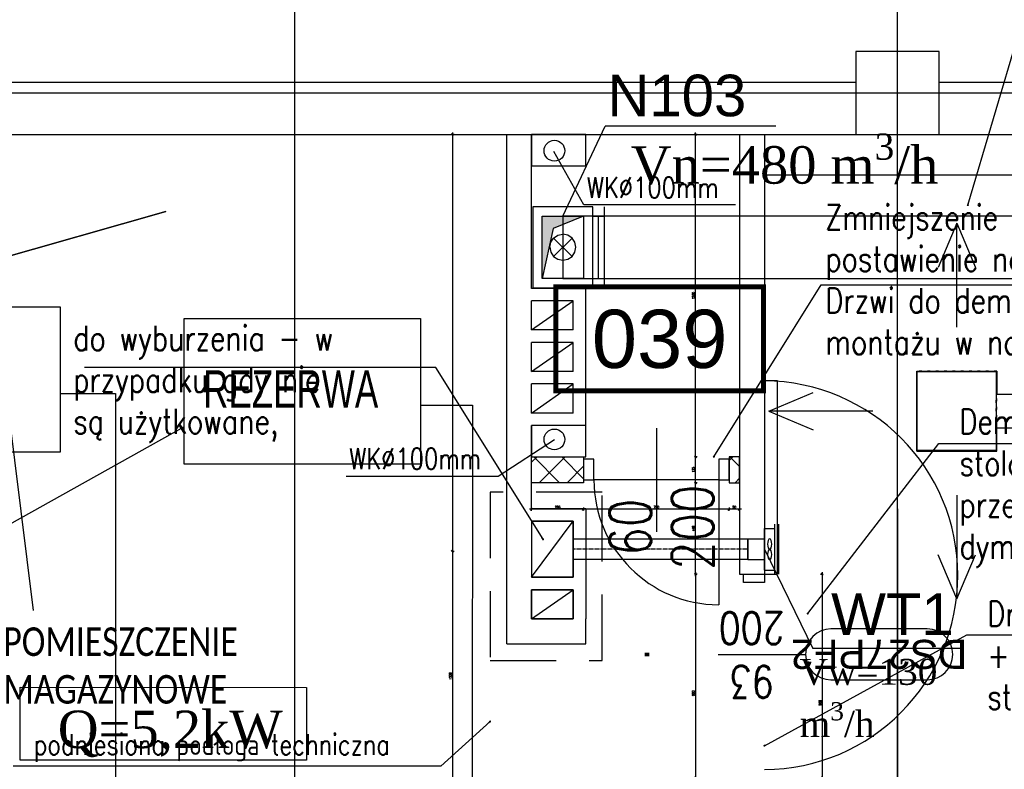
# Model space of a CAD drawing. Header units: centimetres. Extents: x -228435 to 46820, y -89367 to 152985.
# Tile 144 of 252: x -32763 to -28026, y 78847 to 82452. Entities that reach past the tile are written whole.
import ezdxf
from ezdxf.enums import TextEntityAlignment as Align

# ---------------------------------------------------------------- set-up
doc = ezdxf.new("R2010")
doc.units = ezdxf.units.CM
doc.header["$LTSCALE"] = 50
doc.header["$PDMODE"] = 35
doc.header["$PDSIZE"] = 0.1
for name, pattern in [('CADVENT_CENTERLINE', [9.9, 7.4, -1, 0.5, -1]), ('CADVENT_CONTINUOUS', [2, 1, 1]), ('CADVENT_HIDDEN', [0.8, 0.25, -0.55]), ('Kondygnacja  -0_5$0$HIDDEN', [9.525, 6.35, -3.175]), ('Osie rzutów$0$DASHDOT2', [12.7, 6.35, -3.175, 0, -3.175])]:
    doc.linetypes.add(name, pattern=pattern)
doc.layers.get('0').update_dxf_attribs({"color": 8})
doc.layers.get('DEFPOINTS').update_dxf_attribs({"color": 8})
for name, color, linetype in [('bgde-nawiewEXP', 1, 'Continuous'), ('bgde-nawiewHIDDEN', 1, 'Continuous'), ('bgde-wywiewCEN', 7, 'Continuous'), ('bgde-wywiewEXP', 5, 'Continuous'), ('bgde_AJ_opis', 7, 'Continuous'), ('bgde_AJ_strzałki', 7, 'Continuous'), ('bgde_freon', 6, 'Continuous'), ('bgde_urządzenia', 3, 'Continuous'), ('bgde_wymiary tłumik VAV', 7, 'Continuous'), ('Kondygnacja  -0_5$0$ARCH_GK', 8, 'Continuous'), ('Kondygnacja  -0_5$0$ARCH_INFO_ETYK_DRZWI', 8, 'Continuous'), ('Kondygnacja  -0_5$0$ARCH_INFO_ETYK_DRZWI_IST', 8, 'Continuous'), ('Kondygnacja  -0_5$0$ARCH_INFO_OPISY', 8, 'Continuous'), ('Kondygnacja  -0_5$0$ARCH_MUROWANE', 8, 'Continuous'), ('Kondygnacja  -0_5$0$ARCH_MUROWANE_IST', 8, 'Continuous'), ('Kondygnacja  -0_5$0$ARCH_POMOCNICZE', 8, 'Continuous'), ('Kondygnacja  -0_5$0$ARCH_WIDOK_IST', 8, 'Continuous'), ('Kondygnacja  -0_5$0$ARCH_WYPOSAŻENIE_SANITARNE_IST', 8, 'Continuous'), ('Kondygnacja  -0_5$0$ARCH_ŚLUSARKA_DRZWI_IST', 8, 'Continuous'), ('Kondygnacja  -0_5$0$ARCH_ŻELBET_IST', 8, 'Continuous'), ('Kondygnacja +0_5$0$ARCH_ŚLUSARKA_DRZWI', 8, 'Continuous'), ('Osie rzutów$0$ARCH_INFO_OSIE_IST', 8, 'Osie rzutów$0$DASHDOT2'), ('Osie rzutów$0$ARCH_INFO_OSIE_OPISY_IST', 8, 'Continuous'), ('Pomieszczenia -05$0$ARCH_INFO_AREA_ETYKIETY_200', 8, 'Continuous')]:
    doc.layers.add(name, color=color, linetype=linetype)
doc.layers.add('Kondygnacja  -0_5$0$ARCH_INFO_WYMIARY', color=8, linetype='Continuous', lineweight=9)
doc.styles.add('01-103-Went PP_poziom-0_5$0$Arial', font='ARIAL.TTF')
doc.styles.add('Kondygnacja  -0_5$0$Arial', font='ARIAL.TTF')
doc.styles.add('Kondygnacja  -0_5$0$Romans', font='Romans.shx', dxfattribs={"width": 0.7})
doc.styles.add('Kondygnacja  -0_5$0$ROMANS-50-CM', font='romans.shx', dxfattribs={"width": 0.8, "height": 10})
doc.styles.add('Kondygnacja  -0_5$0$Standard', font='txt')
doc.styles.add('Kondygnacja +0$0$ROMANS-50-CM', font='romans.shx', dxfattribs={"width": 0.8, "height": 10})
doc.styles.add('Pomieszczenia -05$0$Arial', font='ARIAL.TTF')
doc.styles.add('Romans', font='Romans.shx')
doc.dimstyles.new('Kondygnacja  -0_5$0$ISO-25', dxfattribs={"dimtxt": 2.5, "dimasz": 2.5, "dimexe": 1.25, "dimexo": 0.625, "dimtad": 1, "dimtxsty": 'Kondygnacja  -0_5$0$Standard', "dimcen": 2.5, "dimadec": 0, "dimazin": 0, "dimtfac": 1, "dimtmove": 0, "dimatfit": 3, "dimfxl": 0, "dimarcsym": 0})
doc.dimstyles.new('Kondygnacja  -0_5$0$Wymiary 1-100', dxfattribs={"dimtxt": 12, "dimasz": 10, "dimexe": 5, "dimexo": 0, "dimgap": 4, "dimtad": 1, "dimrnd": 0.5, "dimzin": 12, "dimdsep": 46, "dimtxsty": 'Kondygnacja  -0_5$0$Romans', "dimblk": 'Kondygnacja  -0_5$0$_Oblique', "dimcen": 10, "dimdle": 10, "dimclrt": 55, "dimazin": 0, "dimtfac": 1, "dimtmove": 1, "dimatfit": 3, "dimfxl": 0, "dimtolj": 1, "dimtzin": 0, "dimarcsym": 0})

# ---------------------------------------------------------------- blocks, each defined once
blk = doc.blocks.new('Osie rzutów')
at = {"layer": 'Osie rzutów$0$ARCH_INFO_OSIE_IST', "ltscale": 10}
for p, q in [((8970, 12255), (8970, 14290.38)), ((9260, 12255), (9260, 14290.38)), ((7947.38, 12710), (13655, 12710)), ((9260, 12510), (9260, 4623.26))]:
    blk.add_line(p, q, dxfattribs=at)
blk = doc.blocks.new('Kondygnacja  -0_5$0$_Oblique')
at = {"color": 0, "linetype": 'ByBlock', "lineweight": -2}
blk.add_line((-0.5, -0.5), (0.5, 0.5), dxfattribs=at)
blk = doc.blocks.new('*D152')
at = {"layer": 'DEFPOINTS', "color": 0}
for p in [(-29490, 82605), (-29490, 13059.2), (-30690, 12765)]:
    blk.add_point(p, dxfattribs=at)
at = {"layer": 'Kondygnacja  -0_5$0$ARCH_INFO_WYMIARY', "color": 0, "lineweight": -2}
for p, q in [((-30700, 13059.2), (-29480, 13059.2)), ((-30690, 13051.2), (-30690, 13064.2)), ((-29490, 13067.2), (-29490, 13054.2))]:
    blk.add_line(p, q, dxfattribs=at)
at = {"layer": 'Kondygnacja  -0_5$0$ARCH_INFO_WYMIARY', "color": 0, "lineweight": -2, "xscale": 10, "yscale": 10, "zscale": 10, "rotation": 180}
blk.add_blockref('Kondygnacja  -0_5$0$_Oblique', (-30690, 13059.2), dxfattribs=at)
at = {"layer": 'Kondygnacja  -0_5$0$ARCH_INFO_WYMIARY', "color": 0, "lineweight": -2, "xscale": 10, "yscale": 10, "zscale": 10}
blk.add_blockref('Kondygnacja  -0_5$0$_Oblique', (-29490, 13059.2), dxfattribs=at)
at = {"layer": 'Kondygnacja  -0_5$0$ARCH_INFO_WYMIARY', "color": 55, "insert": (-30090, 13069.2), "char_height": 12, "attachment_point": 5, "style": 'Kondygnacja  -0_5$0$Romans'}
blk.add_mtext('\\A1;1200', dxfattribs=at)
blk = doc.blocks.new('Kondygnacja  -0_5$0$A$C00C90F23')
at = {"layer": 'Kondygnacja  -0_5$0$ARCH_MUROWANE_IST', "ltscale": 4}
for points in [[(9240, 12715), (8680, 12715)], [(9530, 12715), (9280, 12715)]]:
    blk.add_lwpolyline(points, dxfattribs=at)
blk = doc.blocks.new('Kondygnacja  -0_5$0$T-drzwi_lewe-200')
at = {"layer": 'Kondygnacja  -0_5$0$ARCH_INFO_ETYK_DRZWI'}
blk.add_line((0, 0), (-60, 0), dxfattribs=at)
blk.add_lwpolyline([(-77.5, 17.5), (-143.68, 17.5, 1), (-143.68, -17.5), (-77.5, -17.5, 1)], format="xyb", close=True, dxfattribs=at)
at = {"layer": 'Kondygnacja  -0_5$0$ARCH_INFO_ETYK_DRZWI', "color": 1, "style": 'Kondygnacja  -0_5$0$Arial'}
blk.add_attdef('ADS_DRZWI:ODPORNOŚĆ_OGNIOWA', text='', height=20, rotation=90, dxfattribs=at).set_placement((56.44, 0.12), align=Align.BOTTOM_CENTER)
at = {"layer": 'Kondygnacja  -0_5$0$ARCH_INFO_ETYK_DRZWI', "style": 'Kondygnacja  -0_5$0$Romans', "width": 0.8}
for tag, p in [('ADS_DRZWI:SZEROKOŚĆ', (-23, 7.91)), ('ADS_DRZWI:WYSOKOŚĆ', (-23, -29))]:
    blk.add_attdef(tag, text='', height=22, dxfattribs=at).set_placement(p, align=Align.CENTER)
at = {"layer": 'Kondygnacja  -0_5$0$ARCH_INFO_ETYK_DRZWI', "style": 'Kondygnacja  -0_5$0$Arial'}
blk.add_attdef('ADS_DRZWI:SYMBOL', text='', height=20, dxfattribs=at).set_placement((-110.59, 0), align=Align.MIDDLE)
blk = doc.blocks.new('*D187')
at = {"layer": 'DEFPOINTS', "color": 0}
for p in [(-28513.7, 79785), (-29512, 78805), (-28532.7, 78805)]:
    blk.add_point(p, dxfattribs=at)
at = {"layer": 'Kondygnacja  -0_5$0$ARCH_INFO_WYMIARY', "color": 0, "lineweight": -2}
for p, q in [((-29504, 79785), (-29517, 79785)), ((-29512, 79795), (-29512, 78795)), ((-29504, 78805), (-29517, 78805))]:
    blk.add_line(p, q, dxfattribs=at)
at = {"layer": 'Kondygnacja  -0_5$0$ARCH_INFO_WYMIARY', "color": 0, "lineweight": -2, "xscale": 10, "yscale": 10, "zscale": 10}
for p, rotation in [((-29512, 79785), 90), ((-29512, 78805), 270)]:
    blk.add_blockref('Kondygnacja  -0_5$0$_Oblique', p, dxfattribs=dict(at, rotation=rotation))
at = {"layer": 'Kondygnacja  -0_5$0$ARCH_INFO_WYMIARY', "color": 55, "insert": (-29522, 79212.6), "char_height": 12, "attachment_point": 5, "rotation": 90, "style": 'Kondygnacja  -0_5$0$Romans'}
blk.add_mtext('\\A1;980', dxfattribs=at)
blk = doc.blocks.new('Pomieszczenia -05$0$etykieta_numer')
at = {"color": 0, "linetype": 'ByBlock', "const_width": 2.44}
blk.add_lwpolyline([(-50, -50), (-50, 0), (50, 0), (50, -50)], close=True, dxfattribs=at)
at = {"color": 0, "linetype": 'ByBlock', "style": 'Pomieszczenia -05$0$Arial'}
blk.add_attdef('AECAREA:NUMBER', text='', height=28, dxfattribs=at).set_placement((0, -25), align=Align.MIDDLE)
blk = doc.blocks.new('Kondygnacja  -0_5$0$DRZWI60')
at = {"color": 0}
blk.add_line((-30, 0), (-30, 60), dxfattribs=at)
at = {"color": 0, "lineweight": -3}
for p, q in [((0, -25), (0, 25)), ((-30, 0), (30, 0))]:
    blk.add_line(p, q, dxfattribs=at)
for points in [[(-35, -10), (-30, -10), (-30, 0), (-35, 0)], [(30, -10), (35, -10), (35, 0), (30, 0)]]:
    blk.add_lwpolyline(points, close=True, dxfattribs=at)
blk.add_arc((-30, 0), 60, 0, 90, dxfattribs=at)
blk = doc.blocks.new('Kondygnacja  -0_5$0$_Dot')
at = {"color": 0, "linetype": 'ByBlock', "lineweight": -2}
blk.add_line((-0.5, 0), (-1, 0), dxfattribs=at)
at = {"color": 0, "linetype": 'ByBlock', "const_width": 0.5}
blk.add_lwpolyline([(-0.25, 0, 1), (0.25, 0, 1)], format="xyb", close=True, dxfattribs=at)
blk = doc.blocks.new('*D191')
at = {"layer": 'DEFPOINTS', "color": 0}
for p in [(-29512, 80225), (-28532.7, 80225), (-28532.7, 79785)]:
    blk.add_point(p, dxfattribs=at)
at = {"layer": 'Kondygnacja  -0_5$0$ARCH_INFO_WYMIARY', "color": 0, "lineweight": -2}
for p, q in [((-29504, 80225), (-29517, 80225)), ((-29512, 79775), (-29512, 80235)), ((-29504, 79785), (-29517, 79785))]:
    blk.add_line(p, q, dxfattribs=at)
at = {"layer": 'Kondygnacja  -0_5$0$ARCH_INFO_WYMIARY', "color": 0, "lineweight": -2, "xscale": 10, "yscale": 10, "zscale": 10}
for p, rotation in [((-29512, 80225), 90), ((-29512, 79785), 270)]:
    blk.add_blockref('Kondygnacja  -0_5$0$_Oblique', p, dxfattribs=dict(at, rotation=rotation))
at = {"layer": 'Kondygnacja  -0_5$0$ARCH_INFO_WYMIARY', "color": 55, "insert": (-29522, 80005), "char_height": 12, "attachment_point": 5, "rotation": 90, "style": 'Kondygnacja  -0_5$0$Romans'}
blk.add_mtext('\\A1;440', dxfattribs=at)
blk = doc.blocks.new('*D192')
at = {"layer": 'DEFPOINTS', "color": 0}
for p in [(-29512, 80350), (-28532.7, 80350), (-28532.7, 80225)]:
    blk.add_point(p, dxfattribs=at)
at = {"layer": 'Kondygnacja  -0_5$0$ARCH_INFO_WYMIARY', "color": 0, "lineweight": -2}
for p, q in [((-29504, 80350), (-29517, 80350)), ((-29512, 80215), (-29512, 80360)), ((-29504, 80225), (-29517, 80225))]:
    blk.add_line(p, q, dxfattribs=at)
at = {"layer": 'Kondygnacja  -0_5$0$ARCH_INFO_WYMIARY', "color": 0, "lineweight": -2, "xscale": 10, "yscale": 10, "zscale": 10}
for p, rotation in [((-29512, 80350), 90), ((-29512, 80225), 270)]:
    blk.add_blockref('Kondygnacja  -0_5$0$_Oblique', p, dxfattribs=dict(at, rotation=rotation))
at = {"layer": 'Kondygnacja  -0_5$0$ARCH_INFO_WYMIARY', "color": 55, "insert": (-29522, 80287.5), "char_height": 12, "attachment_point": 5, "rotation": 90, "style": 'Kondygnacja  -0_5$0$Romans'}
blk.add_mtext('\\A1;125', dxfattribs=at)
blk = doc.blocks.new('*D193')
at = {"layer": 'DEFPOINTS', "color": 0}
for p in [(-29512, 81900), (-28532.7, 81900), (-28532.7, 80350)]:
    blk.add_point(p, dxfattribs=at)
at = {"layer": 'Kondygnacja  -0_5$0$ARCH_INFO_WYMIARY', "color": 0, "lineweight": -2}
for p, q in [((-29512, 80340), (-29512, 81910)), ((-29504, 81900), (-29517, 81900)), ((-29504, 80350), (-29517, 80350))]:
    blk.add_line(p, q, dxfattribs=at)
at = {"layer": 'Kondygnacja  -0_5$0$ARCH_INFO_WYMIARY', "color": 0, "lineweight": -2, "xscale": 10, "yscale": 10, "zscale": 10}
for p, rotation in [((-29512, 81900), 90), ((-29512, 80350), 270)]:
    blk.add_blockref('Kondygnacja  -0_5$0$_Oblique', p, dxfattribs=dict(at, rotation=rotation))
at = {"layer": 'Kondygnacja  -0_5$0$ARCH_INFO_WYMIARY', "color": 55, "insert": (-29522, 81125), "char_height": 12, "attachment_point": 5, "rotation": 90, "style": 'Kondygnacja  -0_5$0$Romans'}
blk.add_mtext('\\A1;1550', dxfattribs=at)
blk = doc.blocks.new('*D194')
at = {"layer": 'DEFPOINTS', "color": 0}
for p in [(-29350, 80350), (-29300, 80350), (-29350, 80097.2)]:
    blk.add_point(p, dxfattribs=at)
at = {"layer": 'Kondygnacja  -0_5$0$ARCH_INFO_WYMIARY', "color": 0, "lineweight": -2}
for p, q in [((-29350, 80105.2), (-29350, 80092.2)), ((-29300, 80105.2), (-29300, 80092.2)), ((-29290, 80097.2), (-29360, 80097.2))]:
    blk.add_line(p, q, dxfattribs=at)
at = {"layer": 'Kondygnacja  -0_5$0$ARCH_INFO_WYMIARY', "color": 0, "lineweight": -2, "xscale": 10, "yscale": 10, "zscale": 10, "rotation": 180}
blk.add_blockref('Kondygnacja  -0_5$0$_Oblique', (-29350, 80097.2), dxfattribs=at)
at = {"layer": 'Kondygnacja  -0_5$0$ARCH_INFO_WYMIARY', "color": 0, "lineweight": -2, "xscale": 10, "yscale": 10, "zscale": 10}
blk.add_blockref('Kondygnacja  -0_5$0$_Oblique', (-29300, 80097.2), dxfattribs=at)
at = {"layer": 'Kondygnacja  -0_5$0$ARCH_INFO_WYMIARY', "color": 55, "insert": (-29325, 80107.2), "char_height": 12, "attachment_point": 5, "style": 'Kondygnacja  -0_5$0$Romans'}
blk.add_mtext('\\A1;50', dxfattribs=at)
blk = doc.blocks.new('*D195')
at = {"layer": 'DEFPOINTS', "color": 0}
for p in [(-30050, 80238.2), (-29350, 80238.2), (-30050, 80097.2)]:
    blk.add_point(p, dxfattribs=at)
at = {"layer": 'Kondygnacja  -0_5$0$ARCH_INFO_WYMIARY', "color": 0, "lineweight": -2}
for p, q in [((-30050, 80105.2), (-30050, 80092.2)), ((-29350, 80105.2), (-29350, 80092.2)), ((-29340, 80097.2), (-30060, 80097.2))]:
    blk.add_line(p, q, dxfattribs=at)
at = {"layer": 'Kondygnacja  -0_5$0$ARCH_INFO_WYMIARY', "color": 0, "lineweight": -2, "xscale": 10, "yscale": 10, "zscale": 10, "rotation": 180}
blk.add_blockref('Kondygnacja  -0_5$0$_Oblique', (-30050, 80097.2), dxfattribs=at)
at = {"layer": 'Kondygnacja  -0_5$0$ARCH_INFO_WYMIARY', "color": 0, "lineweight": -2, "xscale": 10, "yscale": 10, "zscale": 10}
blk.add_blockref('Kondygnacja  -0_5$0$_Oblique', (-29350, 80097.2), dxfattribs=at)
at = {"layer": 'Kondygnacja  -0_5$0$ARCH_INFO_WYMIARY', "color": 55, "insert": (-29700, 80107.2), "char_height": 12, "attachment_point": 5, "style": 'Kondygnacja  -0_5$0$Romans'}
blk.add_mtext('\\A1;700', dxfattribs=at)
blk = doc.blocks.new('*D196')
at = {"layer": 'DEFPOINTS', "color": 0}
for p in [(-30050, 80238.2), (-30300, 80097.2), (-30300, 12523.8)]:
    blk.add_point(p, dxfattribs=at)
at = {"layer": 'Kondygnacja  -0_5$0$ARCH_INFO_WYMIARY', "color": 0, "lineweight": -2}
for p, q in [((-30050, 80105.2), (-30050, 80092.2)), ((-30040, 80097.2), (-30310, 80097.2)), ((-30300, 80089.2), (-30300, 80102.2))]:
    blk.add_line(p, q, dxfattribs=at)
at = {"layer": 'Kondygnacja  -0_5$0$ARCH_INFO_WYMIARY', "color": 0, "lineweight": -2, "xscale": 10, "yscale": 10, "zscale": 10, "rotation": 180}
blk.add_blockref('Kondygnacja  -0_5$0$_Oblique', (-30300, 80097.2), dxfattribs=at)
at = {"layer": 'Kondygnacja  -0_5$0$ARCH_INFO_WYMIARY', "color": 0, "lineweight": -2, "xscale": 10, "yscale": 10, "zscale": 10}
blk.add_blockref('Kondygnacja  -0_5$0$_Oblique', (-30050, 80097.2), dxfattribs=at)
at = {"layer": 'Kondygnacja  -0_5$0$ARCH_INFO_WYMIARY', "color": 55, "insert": (-30175, 80107.2), "char_height": 12, "attachment_point": 5, "style": 'Kondygnacja  -0_5$0$Romans'}
blk.add_mtext('\\A1;250', dxfattribs=at)
blk = doc.blocks.new('*D198')
at = {"layer": 'DEFPOINTS', "color": 0}
for p in [(-29230.5, 79785), (-29230.5, 78805), (-28901.9, 78805)]:
    blk.add_point(p, dxfattribs=at)
at = {"layer": 'Kondygnacja  -0_5$0$ARCH_INFO_WYMIARY', "color": 0, "lineweight": -2}
for p, q in [((-28909.9, 79785), (-28896.9, 79785)), ((-28901.9, 79795), (-28901.9, 78795)), ((-28909.9, 78805), (-28896.9, 78805))]:
    blk.add_line(p, q, dxfattribs=at)
at = {"layer": 'Kondygnacja  -0_5$0$ARCH_INFO_WYMIARY', "color": 0, "lineweight": -2, "xscale": 10, "yscale": 10, "zscale": 10}
for p, rotation in [((-28901.9, 79785), 90), ((-28901.9, 78805), 270)]:
    blk.add_blockref('Kondygnacja  -0_5$0$_Oblique', p, dxfattribs=dict(at, rotation=rotation))
at = {"layer": 'Kondygnacja  -0_5$0$ARCH_INFO_WYMIARY', "color": 55, "insert": (-28911.9, 79166.3), "char_height": 12, "attachment_point": 5, "rotation": 90, "style": 'Kondygnacja  -0_5$0$Romans'}
blk.add_mtext('\\A1;980', dxfattribs=at)
blk = doc.blocks.new('*D208')
at = {"layer": 'DEFPOINTS', "color": 0}
for p in [(-29180, 81900), (-25440, 81900), (-29180, 81705.1)]:
    blk.add_point(p, dxfattribs=at)
at = {"layer": 'Kondygnacja  -0_5$0$ARCH_INFO_WYMIARY', "color": 0, "lineweight": -2}
for p, q in [((-29180, 81713.1), (-29180, 81700.1)), ((-25440, 81713.1), (-25440, 81700.1)), ((-25430, 81705.1), (-29190, 81705.1))]:
    blk.add_line(p, q, dxfattribs=at)
at = {"layer": 'Kondygnacja  -0_5$0$ARCH_INFO_WYMIARY', "color": 0, "lineweight": -2, "xscale": 10, "yscale": 10, "zscale": 10, "rotation": 180}
blk.add_blockref('Kondygnacja  -0_5$0$_Oblique', (-29180, 81705.1), dxfattribs=at)
at = {"layer": 'Kondygnacja  -0_5$0$ARCH_INFO_WYMIARY', "color": 0, "lineweight": -2, "xscale": 10, "yscale": 10, "zscale": 10}
blk.add_blockref('Kondygnacja  -0_5$0$_Oblique', (-25440, 81705.1), dxfattribs=at)
at = {"layer": 'Kondygnacja  -0_5$0$ARCH_INFO_WYMIARY', "color": 55, "insert": (-27310, 81715.1), "char_height": 12, "attachment_point": 5, "style": 'Kondygnacja  -0_5$0$Romans'}
blk.add_mtext('\\A1;3740', dxfattribs=at)
blk = doc.blocks.new('*D212')
at = {"layer": 'DEFPOINTS', "color": 0}
for p in [(-30586.3, 81900), (-30681.1, 12489.5), (9064, 12489.5)]:
    blk.add_point(p, dxfattribs=at)
at = {"layer": 'Kondygnacja  -0_5$0$ARCH_INFO_WYMIARY', "color": 0, "lineweight": -2}
for p, q in [((-30681.1, 81910), (-30681.1, 12479.5)), ((-30673.1, 81900), (-30686.1, 81900)), ((-30673.1, 12489.5), (-30686.1, 12489.5))]:
    blk.add_line(p, q, dxfattribs=at)
at = {"layer": 'Kondygnacja  -0_5$0$ARCH_INFO_WYMIARY', "color": 0, "lineweight": -2, "xscale": 10, "yscale": 10, "zscale": 10}
for p, rotation in [((-30681.1, 81900), 90), ((-30681.1, 12489.5), 270)]:
    blk.add_blockref('Kondygnacja  -0_5$0$_Oblique', p, dxfattribs=dict(at, rotation=rotation))
at = {"layer": 'Kondygnacja  -0_5$0$ARCH_INFO_WYMIARY', "color": 55, "insert": (-30691.1, 47194.8), "char_height": 12, "attachment_point": 5, "rotation": 90, "style": 'Kondygnacja  -0_5$0$Romans'}
blk.add_mtext('\\A1;69410.5', dxfattribs=at)
blk = doc.blocks.new('*D213')
at = {"layer": 'DEFPOINTS', "color": 0}
for p in [(-30500, 79895), (-30681.1, 78695), (-30500, 78695)]:
    blk.add_point(p, dxfattribs=at)
at = {"layer": 'Kondygnacja  -0_5$0$ARCH_INFO_WYMIARY', "color": 0, "lineweight": -2}
for p, q in [((-30673.1, 79895), (-30686.1, 79895)), ((-30681.1, 79905), (-30681.1, 78685)), ((-30673.1, 78695), (-30686.1, 78695))]:
    blk.add_line(p, q, dxfattribs=at)
at = {"layer": 'Kondygnacja  -0_5$0$ARCH_INFO_WYMIARY', "color": 0, "lineweight": -2, "xscale": 10, "yscale": 10, "zscale": 10}
for p, rotation in [((-30681.1, 79895), 90), ((-30681.1, 78695), 270)]:
    blk.add_blockref('Kondygnacja  -0_5$0$_Oblique', p, dxfattribs=dict(at, rotation=rotation))
at = {"layer": 'Kondygnacja  -0_5$0$ARCH_INFO_WYMIARY', "color": 55, "insert": (-30691.1, 79295), "char_height": 12, "attachment_point": 5, "rotation": 90, "style": 'Kondygnacja  -0_5$0$Romans'}
blk.add_mtext('\\A1;1200', dxfattribs=at)
blk = doc.blocks.new('*U521')
at = {"linetype": 'Continuous', "lineweight": -2}
for p, q in [((0, 145, -195), (0, -145, -195)), ((0, 145, 195), (0, 145, -195)), ((0, -145, 195), (0, 145, 195)), ((0, -145, -195), (0, -145, 195)), ((0, -200, -150), (0, -200, 150)), ((0, -200, -195), (0, -200, -150)), ((0, -200, 150), (0, -200, 195))]:
    blk.add_line(p, q, dxfattribs=at)
at = {"color": 0, "linetype": 'ByBlock', "lineweight": -2}
for p, q in [((0, 100, 150), (0, -100, 150)), ((0, -100, -150), (0, 100, -150)), ((0, 100, -150), (0, 100, 150)), ((0, -100, 150), (0, -100, -150)), ((0, -145, 150), (0, -200, 150)), ((0, -145, -150), (0, -200, -150))]:
    blk.add_line(p, q, dxfattribs=at)
at = {"linetype": 'Continuous', "lineweight": -3}
blk.add_line((0, -170, 150), (0, -170, -150), dxfattribs=at)
blk = doc.blocks.new('*U522')
at = {"color": 0, "linetype": 'ByBlock', "lineweight": -2}
for p, q in [((0, 100), (0, -100)), ((0, 100), (50, 100)), ((50, 120), (50, 100)), ((50, 100), (50, -100)), ((70, 120), (70, -120)), ((-80, 50), (0, 50)), ((-80, -50), (0, -50)), ((0, -100), (50, -100)), ((50, -100), (50, -120))]:
    blk.add_line(p, q, dxfattribs=at)
at = {"color": 6, "linetype": 'Continuous', "lineweight": -2}
for p, q in [((-80, 50), (-80, 0)), ((-80, 0), (-80, -50))]:
    blk.add_line(p, q, dxfattribs=at)
at = {"color": 6, "linetype": 'Continuous', "lineweight": -3}
for centre in [(25, 25), (25, -25)]:
    blk.add_ellipse(centre, major_axis=(0, 25), ratio=0.4, dxfattribs=at)
blk = doc.blocks.new('strzałki')
at = {"layer": 'bgde_AJ_strzałki'}
for p, q in [((-903.6, 0), (-691.1, 89.7, 3433)), ((903.6, 0), (691.1, 89.7, 3433)), ((-403.6, 0), (-903.6, 0)), ((-903.6, 0), (-691.1, -89.7, 3433)), ((403.6, 0), (903.6, 0)), ((903.6, 0), (691.1, -89.7, 3433)), ((0, -403.6), (0, -903.6)), ((0, -903.6), (-89.7, -691.1, 3433)), ((0, -903.6), (89.7, -691.1, 3433))]:
    blk.add_line(p, q, dxfattribs=at)
blk = doc.blocks.new('A$C645C5415')
at = {"layer": 'bgde_AJ_opis'}
blk.add_line((39168.5, 75493.2, 3840), (36768.1, 74156.2, 1920), dxfattribs=at)
at = {"layer": 'bgde_AJ_opis', "elevation": 1920}
blk.add_lwpolyline([(38379.5, 74241.1), (39756.9, 74240.4), (39756.9, 73890.4), (38379.5, 73890.4)], close=True, dxfattribs=at)
at = {"layer": 'bgde_freon'}
for p, q in [((38572.3, 75655, 1920), (38837.6, 75655, 1920)), ((38837.6, 75655, 1920), (38837.6, 73352, 1920)), ((40305.5, 75598.1, 3840), (40554.9, 75598.1, 3840)), ((40554.9, 75598.1, 3840), (40553.3, 73388.5, 1920))]:
    blk.add_line(p, q, dxfattribs=at)
at = {"layer": 'bgde_urządzenia'}
for points, elevation in [([(37435.3, 76071.4), (38572.3, 76071.4), (38572.3, 75371.4), (37435.3, 75371.4)], 1920), ([(39168.5, 76014.6), (40305.5, 76014.6), (40305.5, 75314.6), (39168.5, 75314.6)], 3840)]:
    blk.add_lwpolyline(points, close=True, dxfattribs=dict(at, elevation=elevation))
at = {"layer": 'bgde_AJ_opis', "width": 0.7}
blk.add_text('REZERWA', height=180, dxfattribs=at).set_placement((39259.6, 75586, -23460))
at = {"layer": 'bgde_AJ_opis', "insert": (38560.2, 74129, 1920), "char_height": 180, "width": 1739.839, "attachment_point": 1}
blk.add_mtext('\\A1;{\\fTimes New Roman|b0|i0|c238|p18;Q=5,2kW}', dxfattribs=at)

msp = doc.modelspace()

# ---------------------------------------------------------------- hatches: boundary and pattern name
at = {"layer": 'bgde-nawiewEXP', "linetype": 'Continuous'}
h = msp.add_hatch(color=256, dxfattribs=at)
edge = h.paths.add_edge_path()
edge.add_line((-29979.96, 81507.557), (-29979.96, 81207.557))
edge = h.paths.add_edge_path()
edge.add_line((-30004.96, 81507.557), (-29949.96, 81507.557))
edge = h.paths.add_edge_path()
edge.add_line((-30004.96, 81207.557), (-29949.96, 81207.557))
edge = h.paths.add_edge_path()
edge.add_line((-29949.96, 81207.557), (-29949.96, 81507.557))
edge = h.paths.add_edge_path()
edge.add_line((-29949.96, 81162.557), (-29949.96, 81207.557))
edge = h.paths.add_edge_path()
edge.add_line((-29949.96, 81507.557), (-29949.96, 81552.557))
edge = h.paths.add_edge_path()
edge.add_line((-30004.96, 81162.557), (-30004.96, 81552.557))
edge = h.paths.add_edge_path()
edge.add_line((-30294.96, 81162.557), (-30004.96, 81162.557))
edge = h.paths.add_edge_path()
edge.add_line((-30294.96, 81552.557), (-30294.96, 81162.557))
edge = h.paths.add_edge_path()
edge.add_line((-30004.96, 81552.557), (-30294.96, 81552.557))
edge = h.paths.add_edge_path()
edge.add_line((-30249.96, 81507.557), (-30049.96, 81507.557))
edge = h.paths.add_edge_path()
edge.add_line((-30049.96, 81507.557), (-30049.96, 81207.557))
edge = h.paths.add_edge_path()
edge.add_line((-30049.96, 81207.557), (-30249.96, 81207.557))
edge = h.paths.add_edge_path()
edge.add_line((-30249.96, 81207.557), (-30249.96, 81507.557))
h.paths.add_polyline_path([(-30049.96, 81507.557), (-30196.967, 81447.286), (-30249.96, 81207.557), (-30249.96, 81507.557)])
at = {"layer": 'Kondygnacja  -0_5$0$ARCH_MUROWANE', "linetype": 'Continuous', "lineweight": -3}
h = msp.add_hatch(dxfattribs=at)
h.set_pattern_fill('ANSI37', color=256, scale=30, style=0)
h.set_pattern_definition([(45, (-121140, -45000), (-67.35192, 67.35192), []), (135, (-121140, -45000), (-67.35192, -67.35192), [])])
h.paths.add_polyline_path([(-30300, 80350), (-30050, 80350), (-30050, 80225), (-30300, 80225)])
h.paths.add_polyline_path([(-29350, 80350), (-29350, 80225), (-29300, 80225), (-29300, 80350)])

# ---------------------------------------------------------------- linework, layer by layer
at = {"linetype": 'Kondygnacja  -0_5$0$HIDDEN'}
msp.add_lwpolyline([(-29960, 80180), (-30500, 80180), (-30500, 79370), (-29960, 79370)], close=True, dxfattribs=at)
at = {"layer": 'bgde-nawiewEXP', "linetype": 'Continuous'}
for p, q in [((-30249.96, 81207.557, 1920), (-30249.96, 81507.557, 1634.303)), ((-30249.96, 81507.557, 1634.303), (-30049.96, 81507.557, 1354.303)), ((-30049.96, 81507.557, 1634.303), (-30196.967, 81447.286, 1920)), ((-30196.967, 81447.286, 1920), (-30249.96, 81207.557, 1920)), ((-30194.157, 81313.362), (-30105.769, 81401.751)), ((-30194.157, 81401.751), (-30105.769, 81313.362))]:
    msp.add_line(p, q, dxfattribs=at)
for points in [[(-30149.963, 81207.27), (-24587.434, 81207.27), (-24587.434, 81507.27), (-30149.963, 81507.27)], [(-28444.538, 80379.503), (-28444.538, 80759.503), (-28064.538, 80759.503), (-28064.538, 80379.503)]]:
    msp.add_lwpolyline(points, close=True, dxfattribs=at)
for points in [[(-30212.463, 81357.557), (-30207.705, 81381.474), (-30194.157, 81401.751), (-30173.88, 81415.299), (-30149.963, 81420.057)], [(-30149.963, 81295.057), (-30126.045, 81299.814), (-30105.769, 81313.362), (-30092.22, 81333.639), (-30087.463, 81357.557), (-30092.22, 81381.474), (-30105.769, 81401.751), (-30126.045, 81415.299), (-30149.963, 81420.057)], [(-30212.463, 81357.557), (-30207.705, 81333.639), (-30194.157, 81313.362), (-30173.88, 81299.814), (-30149.963, 81295.057)], [(-28446.538, 80377.503), (-28446.538, 80761.503), (-28062.538, 80761.503), (-28062.538, 80649.503)], [(-28064.538, 80489.503), (-27904.538, 80489.503), (-27904.538, 80649.503), (-28064.538, 80649.503)], [(-28446.538, 80377.503), (-28062.538, 80377.503), (-28062.538, 80489.503)]]:
    msp.add_lwpolyline(points, dxfattribs=at)
at = {"layer": 'bgde-nawiewHIDDEN', "linetype": 'CADVENT_HIDDEN'}
for points in [[(-28446.538, 80377.503), (-28062.538, 80377.503), (-28062.538, 80761.503), (-28446.538, 80761.503)], [(-28446.538, 80761.503), (-28446.538, 80761.503)], [(-28444.538, 80379.503), (-28444.538, 80759.503), (-28064.538, 80759.503), (-28064.538, 80379.503)], [(-28444.538, 80759.503), (-28444.538, 80759.503)], [(-28064.538, 80759.503), (-28064.538, 80759.503)], [(-28064.538, 80759.503), (-28064.538, 80759.503)], [(-28062.538, 80761.503), (-28062.538, 80761.503)], [(-28064.538, 80489.503), (-28064.538, 80649.503), (-28064.538, 80495.592)], [(-28446.538, 80377.503), (-28446.538, 80377.503)], [(-28444.538, 80379.503), (-28444.538, 80379.503)], [(-28064.538, 80379.503), (-28064.538, 80379.503)], [(-28062.538, 80377.503), (-28062.538, 80377.503)]]:
    msp.add_lwpolyline(points, close=True, dxfattribs=at)
at = {"layer": 'bgde-wywiewCEN', "linetype": 'CADVENT_CENTERLINE', "ltscale": 0.06}
msp.add_line((-29260.003, 79905), (-30100.003, 79905), dxfattribs=at)
at = {"layer": 'bgde-wywiewEXP', "linetype": 'CADVENT_CONTINUOUS'}
for points in [[(-30299.378, 80040), (-30100, 80040), (-30100, 79770), (-30299.378, 79770)], [(-30100.002, 79855), (-30100.002, 79955), (-29260.003, 79955), (-29260.003, 79855)], [(-30300, 79710), (-30100, 79710), (-30100, 79570), (-30300, 79570)]]:
    msp.add_lwpolyline(points, close=True, dxfattribs=at)
at = {"layer": 'bgde_AJ_opis'}
for p, q in [((-30149.96, 81507.557, 1634.303), (-29945.551, 81940.415, 1920)), ((-29125.87, 81940.415, 1920), (-29945.551, 81940.415, 1920)), ((-29180, 79905, 1920), (-28947.265, 79428.394, 1920)), ((-28238.184, 79428.394, 1920), (-28947.265, 79428.394, 1920))]:
    msp.add_line(p, q, dxfattribs=at)
at = {"layer": 'Kondygnacja  -0_5$0$ARCH_GK', "linetype": 'Continuous', "lineweight": -3}
msp.add_line((-30420, 80630), (-30420, 80730), dxfattribs=at)
for points in [[(-30300, 80350), (-30050, 80350), (-30050, 80225), (-30300, 80225), (-30300, 80350)], [(-29350, 80350), (-29350, 80225), (-29300, 80225), (-29300, 80350), (-29350, 80350)]]:
    msp.add_lwpolyline(points, dxfattribs=at)
at = {"layer": 'Kondygnacja  -0_5$0$ARCH_INFO_OPISY'}
msp.add_lwpolyline([(-32696.628, 79610), (-32906.663, 81289.233), (-32060, 81530), (-32906.663, 81289.233), (-35130.326, 81289.233)], dxfattribs=at)
at = {"layer": 'Kondygnacja  -0_5$0$ARCH_MUROWANE_IST', "ltscale": 4}
for p, q in [((-34190, 81900), (-25160, 81900)), ((-30420, 79450), (-30420, 81900)), ((-30300, 81160), (-30300, 81900)), ((-29300, 81900), (-29300, 79785)), ((-29180, 81900), (-29180, 79785)), ((-30040, 81160), (-30300, 81160)), ((-30040, 80500), (-30040, 81160)), ((-30300, 80960), (-30300, 81100)), ((-30100, 81100), (-30300, 81100)), ((-30100, 80960), (-30100, 81100)), ((-30100, 80960), (-30300, 80960)), ((-30300, 80760), (-30300, 80900)), ((-30100, 80900), (-30300, 80900)), ((-30100, 80760), (-30100, 80900)), ((-30100, 80760), (-30300, 80760)), ((-30300, 80560), (-30300, 80700)), ((-30100, 80700), (-30300, 80700)), ((-30100, 80560), (-30100, 80700)), ((-30100, 80560), (-30300, 80560)), ((-30300, 80100), (-30300, 80500)), ((-30040, 80500), (-30300, 80500)), ((-30040, 80100), (-30300, 80100)), ((-30040, 80100), (-30040, 79570)), ((-29300, 79785), (-29180, 79785)), ((-30040, 79450), (-30040, 79570)), ((-30420, 79450), (-30040, 79450))]:
    msp.add_line(p, q, dxfattribs=at)
for points in [[(-30300, 79770), (-30100, 79770), (-30100, 80040), (-30300, 80040)], [(-30300, 79570), (-30100, 79570), (-30100, 79710), (-30300, 79710)]]:
    msp.add_lwpolyline(points, close=True, dxfattribs=at)
at = {"layer": 'Kondygnacja  -0_5$0$ARCH_WIDOK_IST'}
for p, q in [((-30300, 80960), (-30100, 81100)), ((-30300, 80760), (-30100, 80900)), ((-30300, 80560), (-30100, 80700)), ((-30300, 79770), (-30100, 80040)), ((-30300, 79570), (-30100, 79710))]:
    msp.add_line(p, q, dxfattribs=at)
for points in [[(-30300, 81750), (-30040, 81750), (-30040, 81900), (-30300, 81900)], [(-30300, 80350), (-30040, 80350), (-30040, 80500), (-30300, 80500)]]:
    msp.add_lwpolyline(points, close=True, dxfattribs=at)
at = {"layer": 'Kondygnacja  -0_5$0$ARCH_WYPOSAŻENIE_SANITARNE_IST'}
for points in [[(-29318.556, 81561.137), (-30049.688, 81561.137), (-30193.855, 81818.429)], [(-31192.886, 80256.994), (-30461.754, 80256.994), (-30190.52, 80433.426)]]:
    msp.add_lwpolyline(points, dxfattribs=at)
for centre in [(-30190.52, 81822.127), (-30190.52, 80433.426)]:
    msp.add_circle(centre, 50, dxfattribs=at)
at = {"layer": 'Kondygnacja  -0_5$0$ARCH_ŻELBET_IST', "ltscale": 4}
msp.add_lwpolyline([(-28740, 81900), (-28340, 81900), (-28340, 82300), (-28740, 82300)], close=True, dxfattribs=at)
msp.add_lwpolyline([(-28740, 81900), (-28340, 81900), (-28340, 82300), (-28740, 82300)], close=True, dxfattribs=at)
at = {"layer": 'Kondygnacja +0_5$0$ARCH_ŚLUSARKA_DRZWI', "linetype": 'Continuous', "lineweight": -3}
for points in [[(-29180, 79785), (-29117, 79785), (-29117, 80715), (-29180, 80715)], [(-29281, 79745), (-29281, 79785), (-29180, 79785), (-29180, 79745)]]:
    msp.add_lwpolyline(points, close=True, dxfattribs=at)
msp.add_arc((-29185, 79780), 935.013, 270.306392, 89.693608, dxfattribs=at)

# ---------------------------------------------------------------- block references
at = {"layer": 'bgde-nawiewEXP', "linetype": 'Continuous', "extrusion": (-7.4988e-33, 1, 9.95799e-17), "rotation": 270}
msp.add_blockref('*U521', (30149.96, 1454.303, 81357.557), dxfattribs=at)
at = {"layer": 'bgde_AJ_strzałki', "xscale": -1, "rotation": 270}
msp.add_blockref('strzałki', (-28254.536, 80569.503, 945), dxfattribs=at)
at = {"layer": 'bgde_urządzenia', "xscale": -1, "rotation": 180}
msp.add_blockref('*U522', (-29180, 79905, 1920), dxfattribs=at)
at = {"layer": 'bgde_wymiary tłumik VAV'}
msp.add_blockref('A$C645C5415', (-71140, 5000), dxfattribs=at)
at = {"layer": 'Kondygnacja  -0_5$0$ARCH_INFO_ETYK_DRZWI', "linetype": 'Continuous', "lineweight": -3, "xscale": 7.000000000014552, "yscale": 7.000000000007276, "zscale": 7, "rotation": 180}
msp.add_blockref('Kondygnacja  -0_5$0$T-drzwi_lewe-200', (-29402.476, 79399.368), dxfattribs=at).add_auto_attribs({'ADS_DRZWI:SYMBOL': 'DS27PF2', 'ADS_DRZWI:SZEROKOŚĆ': '93', 'ADS_DRZWI:ODPORNOŚĆ_OGNIOWA': '.', 'ADS_DRZWI:WYSOKOŚĆ': '200'})
at = {"layer": 'Kondygnacja  -0_5$0$ARCH_POMOCNICZE', "xscale": 10, "yscale": 10, "zscale": 10}
msp.add_blockref('Kondygnacja  -0_5$0$A$C00C90F23', (-121140, -45000), dxfattribs=at)
at = {"layer": 'Kondygnacja  -0_5$0$ARCH_ŚLUSARKA_DRZWI_IST', "xscale": 10, "yscale": 10, "zscale": 10, "rotation": 180}
msp.add_blockref('Kondygnacja  -0_5$0$DRZWI60', (-29700, 80238.222), dxfattribs=at)
at = {"layer": 'Osie rzutów$0$ARCH_INFO_OSIE_OPISY_IST', "xscale": 10, "yscale": 10, "zscale": 10}
msp.add_blockref('Osie rzutów', (-121140, -45000), dxfattribs=at)
at = {"layer": 'Pomieszczenia -05$0$ARCH_INFO_AREA_ETYKIETY_200', "linetype": 'Continuous', "lineweight": -3, "xscale": 10, "yscale": 10, "zscale": 10}
msp.add_blockref('Pomieszczenia -05$0$etykieta_numer', (-29684.186, 81167.148), dxfattribs=at).add_auto_attribs({'AECAREA:NUMBER': '039'})

# ---------------------------------------------------------------- texts
at = {"layer": 'bgde_AJ_opis', "attachment_point": 1}
for s, insert, char_height, width, style in [('N103', (-29935.198, 82187.898, -2739.963), 200, 14922.05249, '01-103-Went PP_poziom-0_5$0$Arial'), ('WT1', (-28859.215, 79692.451, -2739.963), 200, 14922.05249, '01-103-Went PP_poziom-0_5$0$Arial'), ('\\A1;{\\fTimes New Roman|b0|i0|c238|p18;Vw=130 m\\H0.7x;\\S3^ ;\\H1.4286x;/h}', (-29010.368, 79377.88, 1920), 125, 852.17122, 'Romans')]:
    msp.add_mtext(s, dxfattribs=dict(at, insert=insert, char_height=char_height, width=width, style=style))
at = {"layer": 'bgde_AJ_opis', "insert": (-29822.958, 81904.871, 1920), "char_height": 180, "width": 1739.83938, "attachment_point": 1}
msp.add_mtext('\\A1;{\\fTimes New Roman|b0|i0|c238|p18;Vn=480 m\\H0.7x;\\S3^ ;\\H1.4286x;/h}', dxfattribs=at)
at = {"layer": 'Kondygnacja  -0_5$0$ARCH_INFO_ETYK_DRZWI_IST', "insert": (-29675, 80010.991), "char_height": 200, "width": 100, "attachment_point": 5, "rotation": 90, "line_spacing_factor": 0.9, "style": 'Kondygnacja  -0_5$0$ROMANS-50-CM'}
msp.add_mtext('60\\P200', dxfattribs=at)
at = {"layer": 'Kondygnacja  -0_5$0$ARCH_INFO_OPISY', "attachment_point": 7, "style": 'Kondygnacja +0$0$ROMANS-50-CM'}
for s, insert, char_height, width in [('Zmniejszenie szachtu - wyburzenie i postawienie nowej ściany.\\PDrzwi do demontażu i ponowengo montażu w nowej ścianie.', (-28886.838, 80801.612), 120, 2778.40622), ('do wyburzenia - w przypadku gdy nie są użytkowane,', (-32505.199, 80420.247), 120, 1457.85352), ('Demontaż istniejącej stolarki drzwiowej, montaż i przesunięcie nowych drzwi dymoszczelnych', (-28241.515, 79819.36), 120, 1999.45009), ('Drzwi zamontowana na wysokości +18 cm w stosunku do posadzki stropu właściwego,', (-28107.807, 79094.532), 120, 2660.08772), ('\\pt165;{\\fCalibri|b0|i0|c238|p34;\\H0.9167x;POMIESZCZENIE\\PMAGAZYNOWE}', (-32841.638, 79160.93), 150, 5390.22766), ('{\\H0.8333x;podniesiona podłoga techniczna}', (-32695.028, 78882.156), 120, 2660.08772)]:
    msp.add_mtext(s, dxfattribs=dict(at, insert=insert, char_height=char_height, width=width))
at = {"layer": 'Kondygnacja  -0_5$0$ARCH_WYPOSAŻENIE_SANITARNE_IST', "char_height": 100, "width": 926.83423, "attachment_point": 1, "style": 'Kondygnacja  -0_5$0$ROMANS-50-CM'}
for insert in [(-30034.899, 81694.96), (-31178.098, 80390.817)]:
    msp.add_mtext('WK%%C100mm', dxfattribs=dict(at, insert=insert))

# ---------------------------------------------------------------- dimensions: what is measured, and where the dimension line sits
at = {"layer": 'Kondygnacja  -0_5$0$ARCH_INFO_WYMIARY'}
for base, p1, p2, picture, middle in [((-29490, 13059.178), (-30690, 12765), (-29490, 82605), '*D152', (-30090, 13069.178)), ((-29180, 81705.082), (-25440, 81900), (-29180, 81900), '*D208', (-27310, 81715.082)), ((-30300, 80097.163), (-30050, 80238.222), (-30300, 12523.822), '*D196', (-30175, 80107.163)), ((-30050, 80097.163), (-29350, 80238.222), (-30050, 80238.222), '*D195', (-29700, 80107.163))]:
    dim = msp.add_linear_dim(base=base, p1=p1, p2=p2, dimstyle='Kondygnacja  -0_5$0$Wymiary 1-100', dxfattribs=at)
    dim.commit()
    dim.dimension.update_dxf_attribs({"geometry": picture, "text_midpoint": middle})
for base, p1, p2, picture, middle in [((-30681.114, 12489.5), (-30586.301, 81900), (9064, 12489.5), '*D212', (-30691.114, 47194.75)), ((-29512.046, 81900), (-28532.718, 80350), (-28532.718, 81900), '*D193', (-29522.046, 81125)), ((-29512.046, 80350), (-28532.718, 80225), (-28532.718, 80350), '*D192', (-29522.046, 80287.5)), ((-29512.046, 80225), (-28532.718, 79785), (-28532.718, 80225), '*D191', (-29522.046, 80005)), ((-30681.114, 78695), (-30500, 79895), (-30500, 78695), '*D213', (-30691.114, 79295))]:
    dim = msp.add_linear_dim(base=base, p1=p1, p2=p2, angle=90, dimstyle='Kondygnacja  -0_5$0$Wymiary 1-100', dxfattribs=at)
    dim.commit()
    dim.dimension.update_dxf_attribs({"geometry": picture, "text_midpoint": middle})
dim = msp.add_linear_dim(base=(-29350, 80097.163), p1=(-29300, 80350), p2=(-29350, 80350), dimstyle='Kondygnacja  -0_5$0$Wymiary 1-100', dxfattribs=at)
dim.commit()
dim.dimension.update_dxf_attribs({"geometry": '*D194', "text_midpoint": (-29325, 80097.163), "dimtype": 160})
for base, p1, p2, picture, middle in [((-29512.046, 78805), (-28513.718, 79785), (-28532.718, 78805), '*D187', (-29512.046, 79212.58)), ((-28901.907, 78805), (-29230.5, 79785), (-29230.5, 78805), '*D198', (-28901.907, 79166.301))]:
    dim = msp.add_linear_dim(base=base, p1=p1, p2=p2, angle=90, dimstyle='Kondygnacja  -0_5$0$Wymiary 1-100', dxfattribs=at)
    dim.commit()
    dim.dimension.update_dxf_attribs({"geometry": picture, "text_midpoint": middle, "dimtype": 160})

# ---------------------------------------------------------------- leaders
at = {"layer": 'Kondygnacja  -0_5$0$ARCH_INFO_OPISY'}
for points in [[(-28201.387, 81560.387), (-27954.886, 82394.748), (-25195.719, 82394.748)], [(-29423.397, 80350), (-28907.401, 81176.19), (-26148.234, 81176.19)], [(-30244.975, 79952.893), (-30760.972, 80779.083), (-32451.181, 80779.083)], [(-28971.866, 79595.742), (-28340.595, 80414.464), (-26299.918, 80414.464)], [(-29180, 78960.1), (-28206.887, 79492.868), (-25593.494, 79492.868)], [(-30500, 79076.36), (-30737.517, 78862.415), (-32794.107, 78862.415)]]:
    msp.add_leader(points, dimstyle='Kondygnacja  -0_5$0$ISO-25', override={"dimscale": 5, "dimasz": 2, "dimtad": 0, "dimldrblk": 'Kondygnacja  -0_5$0$_Dot'}, dxfattribs=at)

doc.saveas('drawing.dxf')
